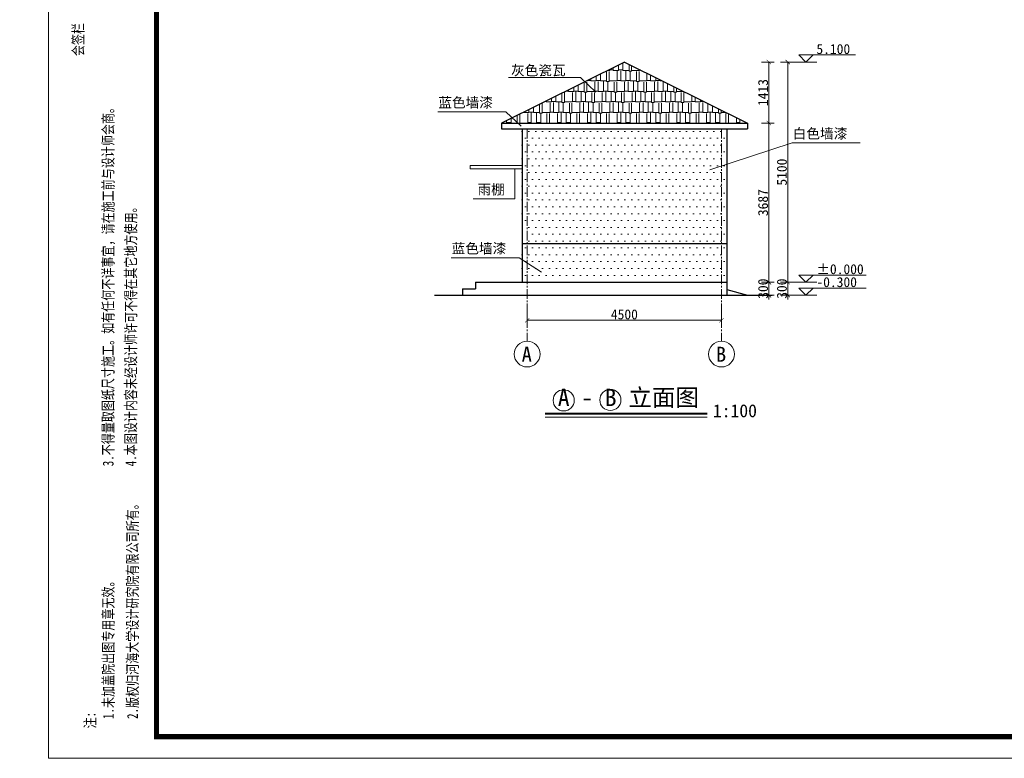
# Model space of a CAD drawing. Extents: x -13074 to 1448651, y 3648755 to 8081248.
# Tile 53 of 173: x 559033 to 559261, y 3857951 to 3858122. Entities that reach past the tile are written whole.
import ezdxf

# ---------------------------------------------------------------- set-up
doc = ezdxf.new("R2010")
doc.units = 0
doc.header["$PDMODE"] = 32
doc.header["$PDSIZE"] = 0.2
doc.linetypes.add('CENTER2', pattern=[1.125, 0.75, -0.125, 0.125, -0.125])
doc.layers.get('0').update_dxf_attribs({"linetype": 'CONTINUOUS'})
doc.layers.get('Defpoints').update_dxf_attribs({"linetype": 'CONTINUOUS'})
for name, color, linetype, lineweight in [('0.09标注线', 3, 'CONTINUOUS', 9), ('0.13填充', 8, 'CONTINUOUS', 9), ('0.30粗线', 7, 'CONTINUOUS', 30), ('SHEET', 1, 'CONTINUOUS', 15), ('文字', 7, 'CONTINUOUS', 15), ('新建路', 7, 'CONTINUOUS', 40), ('细实线', 3, 'CONTINUOUS', 20)]:
    doc.layers.add(name, color=color, linetype=linetype, lineweight=lineweight)
for name, color, linetype in [('DIM', 3, 'CONTINUOUS'), ('PUB_DIM', 3, 'CONTINUOUS'), ('WINDOW', 4, 'CONTINUOUS')]:
    doc.layers.add(name, color=color, linetype=linetype)
doc.styles.add('-仿宋_GB2312', font='FangSong_GB2312.ttf')
doc.styles.add('FHZ', font='FangSong_GB2312.ttf', dxfattribs={"width": 0.7070000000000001, "height": 300})
doc.styles.add('TSSD_Dimension', font='tssdeng.shx', dxfattribs={"width": 0.7, "bigfont": '1hztxt.shx'})
doc.dimstyles.new('TSSD_100_100', dxfattribs={"dimtxt": 300, "dimasz": 100, "dimexe": 100, "dimexo": 250, "dimgap": 100, "dimtad": 1, "dimdec": 0, "dimzin": 0, "dimdsep": 46, "dimtxsty": 'TSSD_Dimension', "dimblk": 'ARCHTICK', "dimcen": 0, "dimdle": 100, "dimclrt": 7, "dimadec": 0, "dimazin": 0, "dimtfac": 1, "dimtdec": 0, "dimtix": 1, "dimtmove": 2, "dimatfit": 3, "dimfxl": 1, "dimtolj": 1, "dimtzin": 0, "dimarcsym": 0})
doc.dimstyles.new('zzzz STANDARD', dxfattribs={"dimtxt": 2.3, "dimasz": 1, "dimexe": 1.25, "dimexo": 1.5, "dimgap": 0.2, "dimtad": 1, "dimdec": 0, "dimlfac": 10, "dimzin": 0, "dimdsep": 46, "dimtxsty": '-仿宋_GB2312', "dimblk": 'ARCHTICK', "dimcen": 0.09, "dimadec": 0, "dimazin": 0, "dimtfac": 1, "dimtdec": 0, "dimtix": 1, "dimtmove": 2, "dimatfit": 3, "dimfxl": 1.7, "dimfxlon": 1, "dimtolj": 1, "dimtzin": 0, "dimlwd": 9, "dimlwe": 9, "dimarcsym": 0})

# ---------------------------------------------------------------- blocks, each defined once
blk = doc.blocks.new('_ARCHTICK')
at = {"color": 0, "linetype": 'ByBlock', "const_width": 0.15}
blk.add_lwpolyline([(-0.5, -0.5), (0.5, 0.5)], dxfattribs=at)
blk = doc.blocks.new('*D2341')
at = {"layer": '0.09标注线', "color": 0, "linetype": 'Continuous', "lineweight": 9}
for p, q in [((559206.2142094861, 3858061.441609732), (559206.2142094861, 3858062.441609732)), ((559204.5142094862, 3858061.441609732), (559207.4642094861, 3858061.441609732)), ((559206.2142094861, 3858058.441609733), (559206.2142094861, 3858061.441609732)), ((559204.5142094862, 3858058.441609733), (559207.4642094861, 3858058.441609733)), ((559206.2142094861, 3858058.441609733), (559206.2142094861, 3858057.441609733))]:
    blk.add_line(p, q, dxfattribs=at)
at = {"layer": 'Defpoints', "color": 0, "linetype": 'Continuous', "lineweight": 13}
for p in [(559196.2453824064, 3858061.441609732), (559206.2142094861, 3858061.441609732), (559196.2453824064, 3858058.441609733)]:
    blk.add_point(p, dxfattribs=at)
at = {"layer": '0.09标注线', "color": 0, "linetype": 'Continuous', "lineweight": 9}
for p, rotation in [((559206.2142094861, 3858061.441609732), 270), ((559206.2142094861, 3858058.441609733), 90)]:
    blk.add_blockref('_ARCHTICK', p, dxfattribs=dict(at, rotation=rotation))
at = {"layer": '0.09标注线', "color": 0, "linetype": 'Continuous', "lineweight": 13, "insert": (559204.8642094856, 3858059.941609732), "char_height": 2.3, "attachment_point": 5, "rotation": 90, "style": '-仿宋_GB2312'}
blk.add_mtext('\\A1;300', dxfattribs=at)
blk = doc.blocks.new('*D2344')
at = {"layer": '0.09标注线', "color": 0, "linetype": 'Continuous', "lineweight": 9}
for p, q in [((559208.8782297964, 3858112.441609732), (559211.8282297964, 3858112.441609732)), ((559210.5782297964, 3858112.441609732), (559210.5782297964, 3858061.441609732)), ((559208.8782297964, 3858061.441609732), (559211.8282297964, 3858061.441609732))]:
    blk.add_line(p, q, dxfattribs=at)
at = {"layer": 'Defpoints', "color": 0, "linetype": 'Continuous', "lineweight": 13}
for p in [(559172.7453824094, 3858112.441609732), (559196.2453824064, 3858061.441609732), (559210.5782297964, 3858061.441609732)]:
    blk.add_point(p, dxfattribs=at)
at = {"layer": '0.09标注线', "color": 0, "linetype": 'Continuous', "lineweight": 9}
for p, rotation in [((559210.5782297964, 3858112.441609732), 90), ((559210.5782297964, 3858061.441609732), 270)]:
    blk.add_blockref('_ARCHTICK', p, dxfattribs=dict(at, rotation=rotation))
at = {"layer": '0.09标注线', "color": 0, "linetype": 'Continuous', "lineweight": 13, "insert": (559209.2282297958, 3858086.941609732), "char_height": 2.3, "attachment_point": 5, "rotation": 90, "style": '-仿宋_GB2312'}
blk.add_mtext('\\A1;5100', dxfattribs=at)
blk = doc.blocks.new('*D2345')
at = {"layer": '0.09标注线', "color": 0, "linetype": 'Continuous', "lineweight": 9}
for p, q in [((559210.5782297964, 3858061.441609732), (559210.5782297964, 3858062.441609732)), ((559208.8782297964, 3858061.441609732), (559211.8282297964, 3858061.441609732)), ((559210.5782297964, 3858061.441609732), (559210.5782297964, 3858058.441609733)), ((559208.8782297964, 3858058.441609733), (559211.8282297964, 3858058.441609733)), ((559210.5782297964, 3858058.441609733), (559210.5782297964, 3858057.441609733))]:
    blk.add_line(p, q, dxfattribs=at)
at = {"layer": 'Defpoints', "color": 0, "linetype": 'Continuous', "lineweight": 13}
for p in [(559196.2453824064, 3858061.441609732), (559196.2453824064, 3858058.441609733), (559210.5782297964, 3858058.441609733)]:
    blk.add_point(p, dxfattribs=at)
at = {"layer": '0.09标注线', "color": 0, "linetype": 'Continuous', "lineweight": 9}
for p, rotation in [((559210.5782297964, 3858061.441609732), 270), ((559210.5782297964, 3858058.441609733), 90)]:
    blk.add_blockref('_ARCHTICK', p, dxfattribs=dict(at, rotation=rotation))
at = {"layer": '0.09标注线', "color": 0, "linetype": 'Continuous', "lineweight": 13, "insert": (559209.2282297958, 3858059.941609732), "char_height": 2.3, "attachment_point": 5, "rotation": 90, "style": '-仿宋_GB2312'}
blk.add_mtext('\\A1;300', dxfattribs=at)
blk = doc.blocks.new('*D1656')
at = {"layer": 'Defpoints', "color": 0, "lineweight": 13}
for p in [(795705.9595204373, 267580.8669676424), (795535.205362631, 266220.4204991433), (795732.5029125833, 266163.840829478), (795133.8403867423, 265864.5095665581), (795133.8403867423, 265864.509566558)]:
    blk.add_point(p, dxfattribs=at)
at = {"layer": 'PUB_DIM', "color": 0, "lineweight": -2}
blk.add_arc((795133.8403867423, 265864.5095665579), 536.4386598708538, 26.5650511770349, 71.56505117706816, dxfattribs=at)
at = {"layer": 'PUB_DIM', "color": 0, "lineweight": -2, "xscale": 100, "yscale": 100, "zscale": 100}
for p, rotation in [((795303.4771857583, 266373.419963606), 161.5650511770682), ((795613.6457104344, 266104.4122284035), 296.5650511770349)]:
    blk.add_blockref('_ARCHTICK', p, dxfattribs=dict(at, rotation=rotation))
blk = doc.blocks.new('*D3543')
at = {"layer": 'Defpoints', "color": 0, "linetype": 'Continuous', "lineweight": 13}
for p in [(560230.1979761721, 3858086.451522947), (560235.6121193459, 3858086.451522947), (55006.3471087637, 3858083.451522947)]:
    blk.add_point(p, dxfattribs=at)
at = {"layer": '新建路', "color": 0, "linetype": 'Continuous', "lineweight": 9}
for p, q in [((560235.6121193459, 3858086.451522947), (560235.6121193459, 3858087.451522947)), ((560233.912119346, 3858086.451522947), (560236.8621193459, 3858086.451522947)), ((560235.6121193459, 3858083.451522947), (560235.6121193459, 3858086.451522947)), ((560233.912119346, 3858083.451522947), (560236.8621193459, 3858083.451522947)), ((560235.6121193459, 3858083.451522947), (560235.6121193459, 3858082.451522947))]:
    blk.add_line(p, q, dxfattribs=at)
for p, rotation in [((560235.6121193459, 3858086.451522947), 270), ((560235.6121193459, 3858083.451522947), 90)]:
    blk.add_blockref('_ARCHTICK', p, dxfattribs=dict(at, rotation=rotation))
at = {"layer": '新建路', "color": 0, "linetype": 'Continuous', "lineweight": 13, "insert": (560234.2121193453, 3858084.951522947), "char_height": 2.4, "attachment_point": 5, "rotation": 90, "style": '-仿宋_GB2312'}
blk.add_mtext('\\A1;15', dxfattribs=at)
blk = doc.blocks.new('123')
at = {"layer": 'PUB_DIM', "color": 7}
dim = blk.add_angular_dim_2l(base=(795535.205362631, 266220.4204991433), line1=((795732.5029125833, 266163.840829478), (795133.8403867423, 265864.5095665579)), line2=((795133.8403867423, 265864.5095665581), (795705.9595204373, 267580.8669676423)), text=' ', dimstyle='TSSD_100_100', dxfattribs=at)
dim.commit()
dim.dimension.update_dxf_attribs({"geometry": '*D1656', "text_midpoint": (426562.1341325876, 722353.3214337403)})

msp = doc.modelspace()

# ---------------------------------------------------------------- hatches: boundary and pattern name
at = {"layer": '0.09标注线', "linetype": 'Continuous', "lineweight": 13}
h = msp.add_hatch(dxfattribs=at)
h.set_pattern_fill('AR-RSHKE', color=256, scale=0.008, style=0)
h.set_pattern_definition([(0, (559144.2453824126, 3858098.310059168), (5.1816, 2.4384), [1.2192, -1.016, 1.4224, -0.6096, 1.8288, -0.8128]), (0, (559145.4645824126, 3858098.411659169), (5.1816, 2.4384), [1.016, -3.8608, 0.8128, -1.2192]), (0, (559147.9029824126, 3858098.157659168), (5.1816, 2.4384), [0.6096, -6.2992]), (90, (559144.2453824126, 3858098.310059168), (-1.7272, 2.4384), [2.3368, -7.4168]), (90, (559145.4645824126, 3858098.310059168), (-1.7272, 2.4384), [2.286, -7.467600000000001]), (90, (559146.4805824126, 3858098.310059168), (-1.7272, 2.4384), [2.1336, -7.62]), (90, (559147.9029824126, 3858098.157659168), (-1.7272, 2.4384), [2.3368, -7.4168]), (90, (559148.5125824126, 3858098.157659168), (-1.7272, 2.4384), [2.3368, -7.4168]), (90, (559150.3413824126, 3858098.310059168), (-1.7272, 2.4384), [2.2352, -7.5184])])
h.paths.add_polyline_path([(559201.2453824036, 3858098.310059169), (559172.7453824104, 3858112.441609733), (559144.2453824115, 3858098.310059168)])
h = msp.add_hatch(dxfattribs=at)
h.set_pattern_fill('点', color=256, style=0)
h.set_pattern_definition([(0, (559149.0453824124, 3858061.441609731), (0.79375, 1.5875), [0, -1.5875])])
h.paths.add_polyline_path([(559195.2453824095, 3858070.441609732), (559150.2453824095, 3858070.441609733), (559150.2453824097, 3858061.441609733), (559195.2453824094, 3858061.441609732)])
h.paths.add_polyline_path([(559150.2453824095, 3858070.441609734), (559149.0453824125, 3858070.441609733), (559149.0453824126, 3858061.441609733), (559150.2453824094, 3858061.441609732)])
h.paths.add_polyline_path([(559196.4453824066, 3858070.441609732), (559195.2453824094, 3858070.441609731), (559195.2453824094, 3858061.441609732), (559196.4453824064, 3858061.441609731)])
h.paths.add_polyline_path([(559196.4453824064, 3858096.970641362), (559195.2453824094, 3858096.970641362), (559195.2453824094, 3858070.441609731), (559196.4453824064, 3858070.441609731)])
h.paths.add_polyline_path([(559195.2453824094, 3858096.970641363), (559150.2453824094, 3858096.970641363), (559150.2453824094, 3858070.441609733), (559195.2453824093, 3858070.441609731)])
h.paths.add_polyline_path([(559150.2453824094, 3858096.970641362), (559149.0453824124, 3858096.970641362), (559149.0453824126, 3858074.193282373), (559150.2453824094, 3858073.413802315)])

# ---------------------------------------------------------------- linework, layer by layer
at = {"layer": '0.09标注线'}
for p, q in [((559213.135110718, 3858114.094729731), (559214.7882307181, 3858112.441609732)), ((559213.135110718, 3858114.094729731), (559216.4413507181, 3858114.094729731)), ((559214.7882307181, 3858112.441609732), (559216.4413507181, 3858114.094729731)), ((559213.135110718, 3858063.094729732), (559214.7882307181, 3858061.441609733)), ((559213.135110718, 3858063.094729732), (559216.4413507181, 3858063.094729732)), ((559214.7882307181, 3858061.441609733), (559216.4413507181, 3858063.094729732)), ((559213.135110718, 3858060.094729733), (559214.7882307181, 3858058.441609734)), ((559213.135110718, 3858060.094729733), (559216.4413507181, 3858060.094729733)), ((559214.7882307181, 3858058.441609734), (559216.4413507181, 3858060.094729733))]:
    msp.add_line(p, q, dxfattribs=at)
at = {"layer": '0.09标注线', "linetype": 'Continuous', "lineweight": 13}
for p, q in [((559137.0453824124, 3858088.441609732), (559149.0453824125, 3858088.441609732)), ((559137.0453824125, 3858088.441609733), (559137.0453824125, 3858087.741609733)), ((559137.0453824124, 3858087.741609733), (559149.0453824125, 3858087.741609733))]:
    msp.add_line(p, q, dxfattribs=at)
for centre in [(559158.6929461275, 3858034.064425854), (559169.4966180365, 3858034.172181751)]:
    msp.add_circle(centre, 2.447496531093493, dxfattribs=at)
at = {"layer": '0.13填充', "color": 7, "lineweight": 40, "ltscale": 0.005}
msp.add_line((559154.4247366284, 3858031.044585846), (559191.9119162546, 3858031.044585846), dxfattribs=at)
at = {"layer": '0.13填充', "color": 7, "ltscale": 0.005}
msp.add_line((559154.4247366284, 3858030.207828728), (559191.9119162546, 3858030.207828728), dxfattribs=at)
at = {"layer": '0.30粗线'}
for p, q in [((559172.7453824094, 3858112.441609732), (559144.2453824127, 3858098.310059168)), ((559172.7453824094, 3858112.441609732), (559201.2453824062, 3858098.310059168)), ((559144.2453824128, 3858098.310059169), (559144.2453824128, 3858096.970641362)), ((559144.2453824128, 3858098.310059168), (559201.245382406, 3858098.310059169)), ((559201.245382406, 3858098.310059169), (559201.245382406, 3858096.970641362)), ((559144.2453824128, 3858096.970641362), (559201.245382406, 3858096.970641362)), ((559149.0453824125, 3858096.970641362), (559149.0453824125, 3858061.441609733)), ((559196.4453824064, 3858096.970641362), (559196.4453824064, 3858058.441609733)), ((559149.0453824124, 3858070.441609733), (559196.4453824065, 3858070.441609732)), ((559135.2453824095, 3858059.941609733), (559138.2453824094, 3858059.941609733)), ((559135.2453824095, 3858059.941609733), (559135.2453824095, 3858058.441609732)), ((559138.2453824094, 3858061.441609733), (559196.4453824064, 3858061.441609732)), ((559138.2453824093, 3858061.441609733), (559138.2453824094, 3858059.941609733)), ((559196.4453824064, 3858059.767513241), (559201.2453824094, 3858058.441609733)), ((559128.7524790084, 3858058.441609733), (559206.9571518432, 3858058.441609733))]:
    msp.add_line(p, q, dxfattribs=at)
at = {"layer": 'SHEET', "color": 7}
msp.add_lwpolyline([(559459.3731372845, 3857951.144465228), (559039.3734633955, 3857951.144465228), (559039.3734633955, 3858248.144234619), (559459.3731372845, 3858248.144234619)], close=True, dxfattribs=at)
at = {"layer": 'SHEET', "color": 7, "const_width": 1.199999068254}
msp.add_lwpolyline([(559064.3734439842, 3858243.144238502), (559454.3731411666, 3858243.144238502), (559454.3731411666, 3857956.144461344), (559064.3734439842, 3857956.144461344)], close=True, dxfattribs=at)
at = {"layer": 'WINDOW', "color": 7, "lineweight": 15}
for p, q in [((559145.8723843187, 3858108.849283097), (559162.5985171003, 3858108.849283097)), ((559162.5985171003, 3858108.849283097), (559166.166572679, 3858105.495087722)), ((559129.5211973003, 3858100.920831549), (559145.2684326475, 3858100.920831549)), ((559145.2684326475, 3858100.920831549), (559148.8364882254, 3858097.566636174)), ((559211.6148053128, 3858093.727545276), (559192.5266590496, 3858087.505448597)), ((559211.6148053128, 3858093.727545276), (559227.36204066, 3858093.727545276)), ((559147.3471397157, 3858080.789786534), (559147.3604679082, 3858087.741609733)), ((559137.7065353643, 3858080.789786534), (559147.3471397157, 3858080.789786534)), ((559132.6199904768, 3858067.12025919), (559148.3672258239, 3858067.12025919)), ((559148.3672258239, 3858067.12025919), (559153.5309685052, 3858063.766063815))]:
    msp.add_line(p, q, dxfattribs=at)
for centre in [(559150.2322498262, 3858044.791876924), (559195.2322498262, 3858044.791876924)]:
    msp.add_circle(centre, 2.992104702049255, dxfattribs=at)
at = {"layer": '新建路', "color": 3, "linetype": 'Continuous', "lineweight": 13}
for p, q in [((559226.2457575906, 3858114.094729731), (559213.1351107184, 3858114.094729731)), ((559217.2858984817, 3858112.441609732), (559211.8282297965, 3858112.441609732)), ((559228.7491998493, 3858063.094729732), (559213.1351107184, 3858063.094729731)), ((559217.2858984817, 3858061.441609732), (559211.8282297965, 3858061.441609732)), ((559228.7491998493, 3858060.094729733), (559213.1351107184, 3858060.094729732)), ((559217.2858984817, 3858058.441609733), (559211.8282297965, 3858058.441609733))]:
    msp.add_line(p, q, dxfattribs=at)
at = {"layer": '细实线', "color": 1, "linetype": 'CENTER2', "lineweight": 13, "ltscale": 3}
for p, q in [((559150.2453824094, 3858096.970641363), (559150.2453824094, 3858047.783952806)), ((559195.2453824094, 3858096.970641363), (559195.2453824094, 3858047.783952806))]:
    msp.add_line(p, q, dxfattribs=at)

# ---------------------------------------------------------------- block references
at = {"linetype": 'Continuous', "lineweight": 13, "xscale": 0.01000000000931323, "yscale": 0.009999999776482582, "zscale": 0.01}
msp.add_blockref('123', (552983.1238135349, 3855442.078453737), dxfattribs=at)

# ---------------------------------------------------------------- texts
at = {"layer": '0.09标注线', "color": 7, "style": '-仿宋_GB2312'}
for s, p in [('A', (559148.9542959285, 3858043.017262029)), ('B', (559193.9542959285, 3858043.017262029))]:
    msp.add_text(s, height=3.4684, dxfattribs=at).set_placement(p)
at = {"layer": '0.09标注线', "char_height": 2.3, "width": 2.25, "attachment_point": 1, "style": '-仿宋_GB2312'}
for s, insert in [('5.100', (559217.2250218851, 3858116.613112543)), ('±0.000', (559217.2250218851, 3858065.613112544)), ('-0.300', (559217.2250218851, 3858062.613112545))]:
    msp.add_mtext(s, dxfattribs=dict(at, insert=insert))
at = {"layer": 'DIM', "color": 7, "style": 'FHZ', "width": 0.75}
for s, p in [('会签栏', (559047.4749662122, 3858113.823347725)), ('3.不得量取图纸尺寸施工。如有任何不详事宜，请在施工前与设计师会商。', (559054.4071787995, 3858018.791365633)), ('4.本图设计内容未经设计师许可不得在其它地方使用。', (559059.6659834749, 3858018.791365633)), ('2.版权归河海大学设计研究院有限公司所有。', (559060.0648396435, 3857960.258054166)), ('1.未加盖院出图专用章无效。', (559054.4488440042, 3857960.258054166)), ('注:', (559050.2545654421, 3857958.064403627))]:
    msp.add_text(s, height=2.49999805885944, rotation=90, dxfattribs=at).set_placement(p)
at = {"layer": 'WINDOW', "color": 7, "lineweight": 15, "style": '-仿宋_GB2312'}
for s, p in [('灰色瓷瓦', (559146.4750336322, 3858109.370733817)), ('蓝色墙漆', (559129.6416711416, 3858101.907813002)), ('白色墙漆', (559211.7352791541, 3858094.714526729)), ('     雨棚', (559130.8255173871, 3858081.776767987)), ('蓝色墙漆', (559132.7404643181, 3858068.107240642))]:
    msp.add_text(s, height=2.32, dxfattribs=at).set_placement(p)
at = {"layer": '文字', "color": 7, "attachment_point": 1, "style": '-仿宋_GB2312'}
for s, insert, char_height, width in [('A - B 立面图', (559157.3247328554, 3858036.744001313), 4, 50.36718960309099), ('1:100', (559193.2462258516, 3858033.154836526), 3, 10.28954739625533)]:
    msp.add_mtext(s, dxfattribs=dict(at, insert=insert, char_height=char_height, width=width))

# ---------------------------------------------------------------- dimensions: what is measured, and where the dimension line sits
at = {"layer": '0.09标注线', "linetype": 'Continuous', "lineweight": 13}
for base, p1, p2 in [((559206.2142094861, 3858112.441609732), (559201.2453824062, 3858098.310059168), (559172.7453824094, 3858112.441609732)), ((559206.2142094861, 3858098.310059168), (559196.2453824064, 3858061.441609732), (559201.2453824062, 3858098.310059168))]:
    msp.add_linear_dim(base=base, p1=p1, p2=p2, angle=90, dimstyle='zzzz STANDARD', override={"dimlfac": 100}, dxfattribs=at).render()
for base, p1, p2, picture, middle in [((559210.5782297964, 3858061.441609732), (559172.7453824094, 3858112.441609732), (559196.2453824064, 3858061.441609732), '*D2344', (559209.2282297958, 3858086.941609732)), ((559206.2142094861, 3858061.441609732), (559196.2453824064, 3858058.441609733), (559196.2453824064, 3858061.441609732), '*D2341', (559204.8642094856, 3858059.941609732)), ((559210.5782297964, 3858058.441609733), (559196.2453824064, 3858061.441609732), (559196.2453824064, 3858058.441609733), '*D2345', (559209.2282297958, 3858059.941609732))]:
    dim = msp.add_linear_dim(base=base, p1=p1, p2=p2, angle=90, dimstyle='zzzz STANDARD', override={"dimlfac": 100}, dxfattribs=at)
    dim.commit()
    dim.dimension.update_dxf_attribs({"geometry": picture, "text_midpoint": middle})
msp.add_linear_dim(base=(559195.2453824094, 3858052.621326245), p1=(559150.2453824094, 3858061.441609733), p2=(559195.2453824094, 3858061.441609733), dimstyle='zzzz STANDARD', override={"dimlfac": 100}, dxfattribs=at).render()
at = {"layer": '新建路', "color": 3, "linetype": 'Continuous', "lineweight": 13}
dim = msp.add_linear_dim(base=(560235.6121193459, 3858086.451522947), p1=(55006.3471087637, 3858083.451522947), p2=(560230.1979761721, 3858086.451522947), angle=90, dimstyle='zzzz STANDARD', override={"dimtxt": 2.4, "dimexo": 2, "dimlfac": 5}, dxfattribs=at)
dim.commit()
dim.dimension.update_dxf_attribs({"geometry": '*D3543', "text_midpoint": (560234.2121193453, 3858084.951522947)})

doc.saveas('drawing.dxf')
